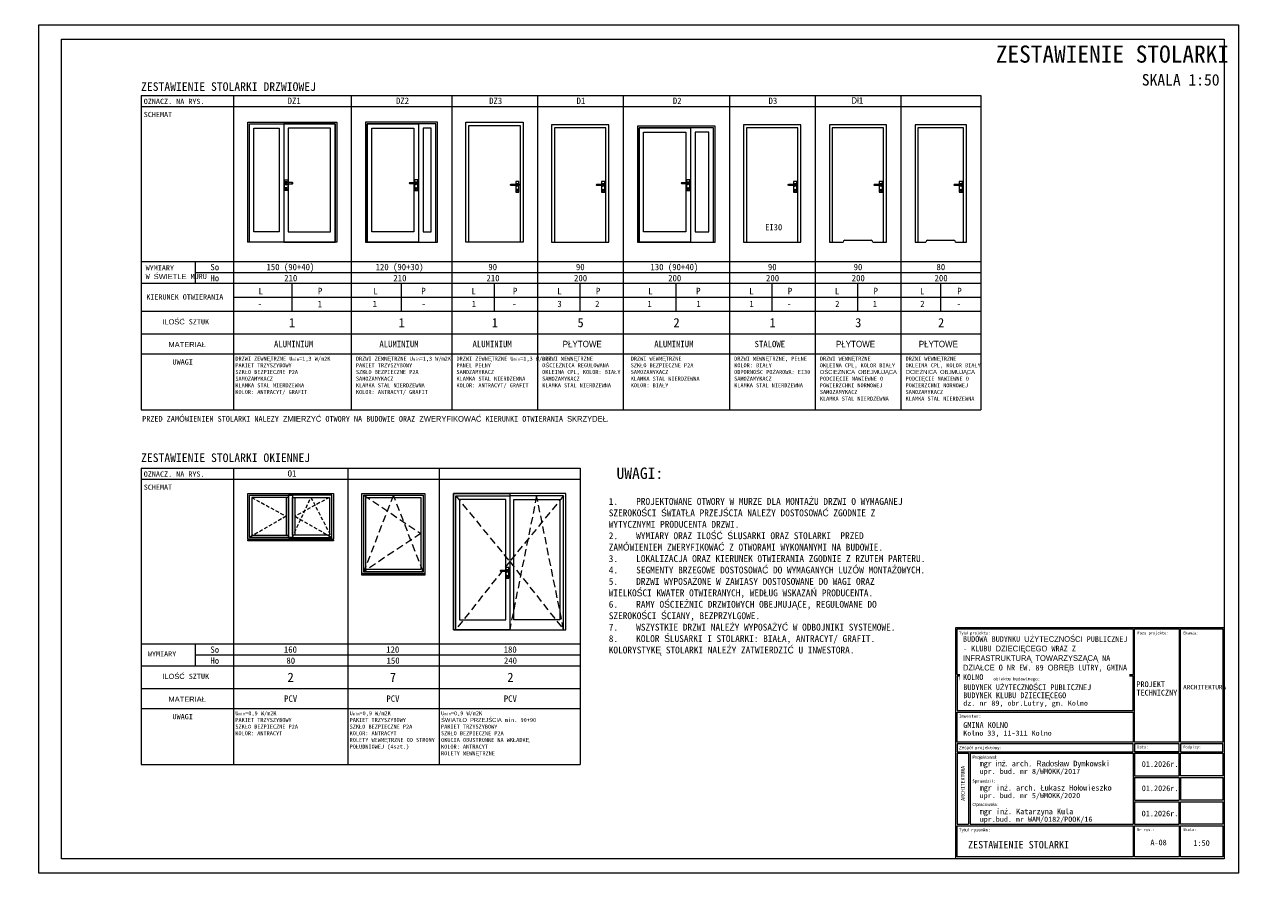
# Model space of a CAD drawing. Header units: millimetres. Extents: x -1373 to 28294, y -9636 to 187.
# Tile 127 of 133: x 12268 to 14436, y -4631 to -3146. Entities that reach past the tile are written whole.
import ezdxf
from ezdxf.enums import TextEntityAlignment as Align

# ---------------------------------------------------------------- set-up
doc = ezdxf.new("R2010")
doc.units = ezdxf.units.MM
doc.linetypes.add('HIDDEN2', pattern=[4.7625, 3.175, -1.5875])
doc.linetypes.add('Kreski i kropki', pattern=[335.138881, 176.388884, -88.194442, 0, -70.555556])
for name, color, linetype, lineweight in [('_k_opis', 7, 'Continuous', 13), ('_k_osie', 142, 'Kreski i kropki', 13), ('_k_stolarka', 7, 'Continuous', 13), ('_k_tabela', 7, 'Continuous', 13), ('_k_widok', 7, 'Continuous', 18), ('_k_zarys', 7, 'HIDDEN2', 20)]:
    doc.layers.add(name, color=color, linetype=linetype, lineweight=lineweight)
doc.styles.add('GENERATED_STYLE_1', font='MS Gothic.ttf')
doc.styles.add('GENERATED_STYLE_2', font='MS Gothic.ttf')
doc.styles.add('Katarzyna', font='MS Gothic.ttf')

# ---------------------------------------------------------------- blocks, each defined once
blk = doc.blocks.new('KLAMKA_2')
at = {"layer": '_k_stolarka', "color": 7}
for points in [[(-5.7, -7.1), (-5.7, -19), (0, -19), (0, 0), (-5.7, 0), (-5.7, -5.1)], [(-13.9, -5.1), (-2.9, -5.1), (-2.1, -5.4), (-1.9, -6.1), (-2.1, -6.8), (-2.9, -7.1), (-13.9, -7.1), (-14.6, -6.8), (-14.9, -6.1), (-14.6, -5.4), (-13.9, -5.1)], [(-14.4, -5.4), (-14.7, -6.1), (-14.4, -6.8)], [(-13.9, -5.4), (-14.1, -6.1), (-13.9, -6.8)], [(-13.2, -5.4), (-13.3, -6.1), (-13.2, -6.8)], [(-5.3, -5.1), (-5.2, -4.7), (-4.2, -3.8), (-2.9, -3.4), (-1.5, -3.8), (-0.5, -4.7), (-0.1, -6.1), (-0.5, -7.4), (-1.5, -8.4), (-2.9, -8.8), (-4.2, -8.4), (-5.2, -7.4), (-5.3, -7.1)], [(-3.5, -5.4), (-3.4, -6.1), (-3.5, -6.8)], [(-2.8, -5.4), (-2.6, -6.1), (-2.8, -6.8)], [(-2.3, -5.4), (-2, -6.1), (-2.3, -6.8)]]:
    blk.add_lwpolyline(points, dxfattribs=at)
for centre, radius in [((-2.9, -15.4), 2.1), ((-2.9, -15.4), 1.91), ((-2.8, -14.6), 0.752), ((-2.8, -14.6), 0.659)]:
    blk.add_circle(centre, radius, dxfattribs=at)
blk = doc.blocks.new('tabela_arch')
at = {"layer": '_k_tabela', "ltscale": 1000}
for p, q in [((-940, 810.8), (0, 810.8)), ((-940, 0), (-940, 810.8)), ((-934.6, 805.5), (-319.3, 805.5)), ((-934.6, 645.9), (-934.6, 805.5)), ((-319.3, 805.5), (-319.3, 645.9)), ((-314.3, 805.5), (-158, 805.5)), ((-314.3, 408.5), (-314.3, 805.5)), ((-158, 805.5), (-158, 408.5)), ((-153, 805.5), (-5, 805.5)), ((-153, 408.5), (-153, 805.5)), ((-5, 805.5), (-5, 408.5)), ((0, 810.8), (0, 0)), ((-934.6, 645.9), (-319.3, 645.9)), ((-934.6, 640.5), (-934.6, 519.2)), ((-934.6, 640.5), (-319.3, 640.5)), ((-319.3, 519.2), (-319.3, 640.5)), ((-934.6, 519.2), (-319.3, 519.2)), ((-934.6, 513.8), (-319.3, 513.8)), ((-934.6, 408.5), (-934.6, 513.8)), ((-319.3, 513.8), (-319.3, 408.5)), ((-319.3, 408.5), (-934.6, 408.5)), ((-319.3, 403.6), (-934.6, 403.6)), ((-934.6, 403.6), (-934.6, 375.6)), ((-319.3, 375.6), (-319.3, 403.6)), ((-158, 408.5), (-314.3, 408.5)), ((-158, 403.6), (-314.3, 403.6)), ((-314.3, 403.6), (-314.3, 375.6)), ((-158, 375.6), (-158, 403.6)), ((-5, 408.5), (-153, 408.5)), ((-5, 403.6), (-153, 403.6)), ((-153, 403.6), (-153, 375.6)), ((-5, 375.6), (-5, 403.6)), ((-934.6, 375.6), (-319.3, 375.6)), ((-934.6, 370.1), (-895, 370.1)), ((-895, 370.1), (-934.6, 370.1)), ((-934.6, 370.1), (-934.6, 121.3)), ((-889.5, 370.1), (-319.3, 370.1)), ((-319.3, 370.1), (-889.5, 370.1)), ((-319.3, 370.1), (-319.3, 121.3)), ((-314.3, 375.6), (-158, 375.6)), ((-158, 375.6), (-314.3, 375.6)), ((-314.3, 370.1), (-158, 370.1)), ((-158, 370.1), (-314.3, 370.1)), ((-314.3, 370.1), (-314.3, 290.8)), ((-158, 290.8), (-158, 370.1)), ((-153, 375.6), (-5, 375.6)), ((-153, 290.8), (-153, 370.1)), ((-153, 370.1), (-5, 370.1)), ((-5, 370.1), (-5, 290.8)), ((-319.3, 285.3), (-319.3, 121.3)), ((-314.3, 290.8), (-158, 290.8)), ((-314.3, 285.3), (-158, 285.3)), ((-314.3, 285.3), (-314.3, 206)), ((-314.3, 285.3), (-314.3, 206)), ((-158, 285.3), (-158, 206)), ((-158, 285.3), (-158, 206)), ((-5, 290.8), (-153, 290.8)), ((-153, 285.3), (-5.4, 285.3)), ((-153, 285.3), (-153, 206)), ((-153, 285.3), (-153, 206)), ((-5.4, 285.3), (-5.4, 206)), ((-5.4, 285.3), (-5.4, 206)), ((-934.6, 200.5), (-934.6, 121.3)), ((-314.6, 200.5), (-314.6, 121.3)), ((-314.3, 206), (-158, 206)), ((-314.3, 200.5), (-158, 200.5)), ((-158.4, 121.3), (-158.4, 200.5)), ((-153.4, 121.3), (-153.4, 200.5)), ((-153.4, 121.3), (-153.4, 200.5)), ((-5, 206), (-153, 206)), ((-153, 200.5), (-5.4, 200.5)), ((-5.4, 200.5), (-5.4, 121.3)), ((-5.4, 200.5), (-5.4, 121.3)), ((-934.6, 121.3), (-895, 121.3)), ((-934.6, 7), (-934.6, 115.8)), ((-934.6, 115.8), (-319.3, 115.8)), ((-889.5, 121.3), (-319.3, 121.3)), ((-319.3, 115.8), (-319.3, 7)), ((-314.3, 121.3), (-158, 121.3)), ((-314.3, 7), (-314.3, 115.8)), ((-314.3, 115.8), (-158, 115.8)), ((-158, 115.8), (-158, 7)), ((-5, 121.3), (-153, 121.3)), ((-153, 7), (-153, 115.8)), ((-153, 115.8), (-5.4, 115.8)), ((-5.4, 115.8), (-5.4, 7)), ((0, 0), (-940, 0)), ((-319.3, 7), (-934.6, 7)), ((-158, 7), (-314.3, 7)), ((-5.4, 7), (-153, 7))]:
    blk.add_line(p, q, dxfattribs=at)
for points in [[(-895, 370.1), (-895, 370.1), (-895, 121.3)], [(-889.5, 370.1), (-889.5, 121.3)]]:
    blk.add_lwpolyline(points, dxfattribs=at)
at = {"layer": '_k_tabela', "attachment_point": 1}
for s, insert, char_height, style in [('\\A1;Tytuł projektu:', (-928.6, 796.1), 10, 'GENERATED_STYLE_2'), ('\\A1;Faza projektu:', (-304.3, 796.1), 10, 'GENERATED_STYLE_2'), ('\\A1;Branża:', (-143, 796.1), 10, 'GENERATED_STYLE_2'), ('\\A1;Nazwa i adres obiektu budowlnego:', (-928.6, 635.8), 11, 'GENERATED_STYLE_2'), ('\\A1;ARCHITEKTURA', (-144, 609.5), 16, 'GENERATED_STYLE_2'), ('\\A1;Inwestor:', (-928.6, 505.6), 11, 'GENERATED_STYLE_1'), ('\\A1;Zespół projektowy:', (-928.6, 395.3), 11, 'GENERATED_STYLE_2'), ('\\A1;Data:', (-305.2, 396.9), 10, 'GENERATED_STYLE_2'), ('\\A1;Podpisy:', (-143.9, 396.9), 10, 'GENERATED_STYLE_2'), ('\\A1;Projektował:', (-881.5, 361.8), 11, 'GENERATED_STYLE_1'), ('\\A1;01{\\fMS Gothic|b0|i0|c128|p49;.202}6{\\fMS Gothic|b0|i0|c128|p49;r.}', (-288.9, 342.2), 20, 'GENERATED_STYLE_2'), ('\\A1;{\\fMS Gothic|b0|i0|c128|p49;Sprawdzi}ł{\\fMS Gothic|b0|i0|c128|p49;:}', (-881.9, 278.2), 11, 'GENERATED_STYLE_2'), ('\\A1;01{\\fMS Gothic|b0|i0|c128|p49;.202}6{\\fMS Gothic|b0|i0|c128|p49;r.}', (-288.9, 257.5), 20, 'GENERATED_STYLE_2'), ('\\A1;Opracowała:', (-881.5, 196.2), 11, 'GENERATED_STYLE_2'), ('\\A1;01{\\fMS Gothic|b0|i0|c128|p49;.202}6{\\fMS Gothic|b0|i0|c128|p49;r.}', (-289.3, 169.2), 20, 'GENERATED_STYLE_2'), ('\\A1;Tytuł rysunku:', (-929, 107.5), 11, 'GENERATED_STYLE_2'), ('\\A1;Nr rys.:', (-305.6, 107.9), 10, 'GENERATED_STYLE_2'), ('\\A1;Skala:', (-144.3, 107.9), 10, 'GENERATED_STYLE_2')]:
    blk.add_mtext(s, dxfattribs=dict(at, insert=insert, char_height=char_height, style=style))
at = {"layer": '_k_tabela', "insert": (-307.5, 621.7), "char_height": 20, "width": 151.282, "attachment_point": 1, "line_spacing_factor": 0.886929, "style": 'GENERATED_STYLE_2'}
blk.add_mtext('\\A1;{\\fMS Gothic|b0|i0|c128|p49;PROJEKT }TECHNICZNY', dxfattribs=at)
at = {"layer": '_k_tabela', "char_height": 20, "attachment_point": 1, "style": 'GENERATED_STYLE_2'}
for s, insert, line_spacing_factor in [('\\A1;{\\fMS Gothic|b0|i0|c128|p49;GMINA }KOLNO\\P{\\H0.9x;Kolno 33, 11-311 Kolno}', (-913.8, 478.9), 0.880579), ('\\A1;mgr inż. arch. Radosław Dymkowski\\P{\\H0.9x;upr. bud. nr 8/WMOKK/2017}', (-856.3, 344.1), 0.845413), ('\\A1;{\\fMS Gothic|b0|i0|c128|p49;mgr in}ż{\\fMS Gothic|b0|i0|c128|p49;. arch. }Ł{\\fMS Gothic|b0|i0|c128|p49;ukasz Ho}ł{\\fMS Gothic|b0|i0|c128|p49;owieszko\\P\\H0.9x;upr. bud. nr 5/WMOKK/20\\fMS Gothic|b0|i0|c238|p49;20}', (-856.3, 259.3), 0.845413), ('\\A1;{\\fMS Gothic|b0|i0|c128|p49;mgr in}ż{\\fMS Gothic|b0|i0|c128|p49;. Katarzyna Kula\\H0.9x;\\Pupr.bud. nr WAM/0182/POOK/16\\H1.1111x; }', (-856, 176.4), 0.845413)]:
    blk.add_mtext(s, dxfattribs=dict(at, insert=insert, line_spacing_factor=line_spacing_factor))
at = {"layer": '_k_tabela', "insert": (-921.6, 203.7), "char_height": 13, "attachment_point": 1, "rotation": 90, "line_spacing_factor": 0.845413, "style": 'GENERATED_STYLE_2'}
blk.add_mtext('\\A1;{\\fMS Gothic|b0|i0|c128|p49;ARCHITEKTURA}', dxfattribs=at)
at = {"layer": '_k_tabela', "insert": (-914.7, 779.9), "char_height": 20, "width": 572.544, "attachment_point": 1, "style": 'GENERATED_STYLE_2', "bg_fill": 2}
blk.add_mtext('\\A1;{\\fMS Gothic|b1|i0|c238|p49;BUDOWA BUDYNKU UŻYTECZNOŚCI PUBLICZNEJ - KLUBU DZIECIĘCEGO WRAZ Z INFRASTRUKTURĄ TOWARZYSZĄCĄ NA DZIAŁCE O NR EW. 89 OBRĘB LUTRY, GMINA KOLNO }', dxfattribs=at)
at = {"layer": '_k_tabela', "insert": (-913.8, 611), "char_height": 20, "width": 400.102, "attachment_point": 1, "line_spacing_factor": 0.845413, "style": 'GENERATED_STYLE_2'}
blk.add_mtext('\\A1;{\\fMS Gothic|b0|i0|c128|p49;BUDYNEK U}Ż{\\fMS Gothic|b0|i0|c128|p49;YTECZNO}Ś{\\fMS Gothic|b0|i0|c128|p49;CI PUBLICZNEJ \\P}BUDYNEK {\\fMS Gothic|b0|i0|c128|p49;KLUBU DZIECI}Ę{\\fMS Gothic|b0|i0|c128|p49;CEGO\\P\\H0.9x;dz. nr \\fMS Gothic|b0|i0|c238|p49;89,\\fMS Gothic|b0|i0|c128|p49; obr.\\fMS Gothic|b0|i0|c238|p49;Lutry, gm. Kolno}', dxfattribs=at)

msp = doc.modelspace()

# ---------------------------------------------------------------- linework, layer by layer
at = {"layer": '_k_opis'}
for p, q in [((12471.7, -3269.5), (13941.4, -3269.5)), ((12471.7, -3269.5), (12471.7, -3819.9)), ((12633.4, -3269.5), (12633.4, -3819.9)), ((12839.4, -3269.5), (12839.4, -3819.9)), ((13015.4, -3269.5), (13015.4, -3819.9)), ((13165.4, -3269.5), (13165.4, -3819.9)), ((13315.4, -3269.5), (13315.4, -3819.9)), ((13501.4, -3269.5), (13501.4, -3819.9)), ((13651.4, -3269.5), (13651.4, -3819.9)), ((13801.4, -3269.5), (13801.4, -3819.9)), ((13941.4, -3269.5), (13941.4, -3819.9)), ((12471.7, -3288.7), (13941.4, -3288.7)), ((12471.7, -3560), (13941.4, -3560)), ((12471.7, -3560), (13941.4, -3560)), ((12566.6, -3560), (12566.6, -3598.4)), ((12566.6, -3579.2), (13941.4, -3579.2)), ((12471.7, -3598.4), (13941.4, -3598.4)), ((12471.7, -3598.4), (13941.4, -3598.4)), ((12471.7, -3598.4), (13941.4, -3598.4)), ((12471.7, -3598.4), (13941.4, -3598.4)), ((12471.7, -3598.4), (13941.4, -3598.4)), ((12471.7, -3598.4), (13941.4, -3598.4)), ((12736.4, -3647.3), (12736.4, -3598.4)), ((12927.4, -3647.3), (12927.4, -3598.4)), ((13090.4, -3647.3), (13090.4, -3598.4)), ((13240.4, -3647.3), (13240.4, -3598.4)), ((13408.4, -3647.3), (13408.4, -3598.4)), ((13576.4, -3647.3), (13576.4, -3598.4)), ((13726.4, -3647.3), (13726.4, -3598.4)), ((13871.4, -3647.3), (13871.4, -3598.4)), ((12633.4, -3622.8), (13941.4, -3622.8)), ((12633.4, -3622.8), (13941.4, -3622.8)), ((12633.4, -3622.8), (13941.4, -3622.8)), ((12633.4, -3622.8), (13941.4, -3622.8)), ((12633.4, -3622.8), (13941.4, -3622.8)), ((12633.4, -3622.8), (13941.4, -3622.8)), ((12633.4, -3622.8), (13941.4, -3622.8)), ((12471.7, -3647.3), (13941.4, -3647.3)), ((12471.7, -3686.8), (13941.4, -3686.8)), ((12471.7, -3722), (13941.4, -3722)), ((12471.7, -3819.9), (13941.4, -3819.9)), ((12471.7, -3921.9), (13240.4, -3921.9)), ((12471.7, -3921.9), (12471.7, -4440.6)), ((12633.4, -3921.9), (12633.4, -4440.6)), ((12833.4, -3921.9), (12833.4, -4440.6)), ((12993.4, -3921.9), (12993.4, -4440.6)), ((13240.4, -3921.9), (13240.4, -4440.6)), ((12471.7, -3941.1), (13240.4, -3941.1)), ((12471.7, -4229.6), (13240.4, -4229.6)), ((12471.7, -4229.6), (13240.4, -4229.6)), ((12566.6, -4229.6), (12566.6, -4268)), ((12471.7, -4268), (13240.4, -4268)), ((12471.7, -4268), (13240.4, -4268)), ((12471.7, -4268), (13240.4, -4268)), ((12471.7, -4268), (13240.4, -4268)), ((12471.7, -4268), (13240.4, -4268)), ((12566.6, -4248.8), (13240.4, -4248.8)), ((12471.7, -4307.5), (13240.4, -4307.5)), ((12471.7, -4342.7), (13240.4, -4342.7)), ((12471.7, -4440.6), (13240.4, -4440.6))]:
    msp.add_line(p, q, dxfattribs=at)
at = {"layer": '_k_stolarka', "extrusion": (0, 0, -1)}
for p, q in [((12659.3, -3526.1), (12658.1, -3526.1)), ((12659.6, -3526.1), (12659.3, -3526.1))]:
    msp.add_line(p, q, dxfattribs=at)
at = {"layer": '_k_stolarka', "linetype": 'Continuous'}
for p, q in [((13703.4, -3523.1), (13749.4, -3523.1)), ((13848.4, -3523.1), (13894.4, -3523.1))]:
    msp.add_line(p, q, dxfattribs=at)
at = {"layer": '_k_stolarka', "ltscale": 3}
for points in [[(12658.4, -3316.1), (12814.4, -3316.1), (12814.4, -3526.1), (12658.4, -3526.1)], [(12990.4, -3316.1), (12864.4, -3316.1), (12864.4, -3526.1), (12990.4, -3526.1)], [(12661.4, -3319.1), (12811.4, -3319.1), (12811.4, -3526.1), (12661.4, -3526.1)], [(12661.4, -3319.1), (12721.4, -3319.1), (12721.4, -3526.1), (12661.4, -3526.1)], [(12669.4, -3327.1), (12713.4, -3327.1), (12713.4, -3508.1), (12669.4, -3508.1)], [(12811.4, -3319.1), (12721.4, -3319.1), (12721.4, -3526.1), (12811.4, -3526.1)], [(12803.4, -3327.1), (12729.4, -3327.1), (12729.4, -3508.1), (12803.4, -3508.1)], [(12987.4, -3319.1), (12867.4, -3319.1), (12867.4, -3526.1), (12987.4, -3526.1)], [(12867.4, -3319.1), (12957.4, -3319.1), (12957.4, -3526.1), (12867.4, -3526.1)], [(12875.4, -3327.1), (12949.4, -3327.1), (12949.4, -3508.1), (12875.4, -3508.1)], [(12987.4, -3319.1), (12957.4, -3319.1), (12957.4, -3526.1), (12987.4, -3526.1)], [(12979.4, -3327.1), (12965.4, -3327.1), (12965.4, -3508.1), (12979.4, -3508.1)], [(13476.4, -3323.1), (13340.4, -3323.1), (13340.4, -3526.1), (13476.4, -3526.1)], [(13473.4, -3326.1), (13343.4, -3326.1), (13343.4, -3526.1), (13473.4, -3526.1)], [(13343.4, -3326.1), (13433.4, -3326.1), (13433.4, -3526.1), (13343.4, -3526.1)], [(13351.4, -3334.1), (13425.4, -3334.1), (13425.4, -3508.1), (13351.4, -3508.1)], [(13473.4, -3326.1), (13433.4, -3326.1), (13433.4, -3526.1), (13473.4, -3526.1)], [(13465.4, -3334.1), (13441.4, -3334.1), (13441.4, -3508.1), (13465.4, -3508.1)]]:
    msp.add_lwpolyline(points, close=True, dxfattribs=at)
at = {"layer": '_k_stolarka'}
for points in [[(13064.4, -3526.1), (13040.4, -3526.1), (13040.4, -3316.1), (13140.4, -3316.1), (13140.4, -3526.1), (13116.4, -3526.1)], [(13135.4, -3526.1), (13045.4, -3526.1), (13045.4, -3322.1), (13135.4, -3322.1), (13135.4, -3526.1), (13135.4, -3526.1)], [(13752.4, -3526.1), (13776.4, -3526.1), (13776.4, -3321.1), (13676.4, -3321.1), (13676.4, -3526.1), (13700.4, -3526.1)], [(13752.4, -3526.1), (13771.4, -3526.1), (13771.4, -3326.1), (13681.4, -3326.1), (13681.4, -3526.1), (13700.4, -3526.1)], [(13897.4, -3526.1), (13916.4, -3526.1), (13916.4, -3321.1), (13826.4, -3321.1), (13826.4, -3526.1), (13845.4, -3526.1)], [(13897.4, -3526.1), (13911.4, -3526.1), (13911.4, -3326.1), (13831.4, -3326.1), (13831.4, -3526.1), (13845.4, -3526.1)]]:
    msp.add_lwpolyline(points, dxfattribs=at)
for points in [[(13190.4, -3526.1), (13290.4, -3526.1), (13290.4, -3321.1), (13190.4, -3321.1)], [(13195.4, -3526.1), (13285.4, -3526.1), (13285.4, -3326.1), (13195.4, -3326.1)], [(13526.4, -3526.1), (13626.4, -3526.1), (13626.4, -3321.1), (13526.4, -3321.1)], [(13531.4, -3526.1), (13621.4, -3526.1), (13621.4, -3326.1), (13531.4, -3326.1)], [(12808.4, -4046.1), (12658.4, -4046.1), (12658.4, -3966.1), (12808.4, -3966.1)], [(12858.4, -3966.1), (12968.4, -3966.1), (12968.4, -4106.1), (12858.4, -4106.1)], [(12661.4, -3969.1), (12730.1, -3969.1), (12730.1, -4043.1), (12661.4, -4043.1)], [(12730.1, -3973.1), (12665.4, -3973.1), (12665.4, -4039.1), (12730.1, -4039.1)], [(12730.1, -3973.1), (12725.6, -3973.1), (12725.6, -4039.1), (12730.1, -4039.1)], [(12805.4, -3969.1), (12730.1, -3969.1), (12730.1, -4043.1), (12805.4, -4043.1)], [(12730.1, -3969.1), (12736.6, -3969.1), (12736.6, -4043.1), (12730.1, -4043.1)], [(12736.6, -3973.1), (12801.4, -3973.1), (12801.4, -4039.1), (12736.6, -4039.1)], [(12736.6, -3973.1), (12741.1, -3973.1), (12741.1, -4039.1), (12736.6, -4039.1)], [(12965.4, -4103.1), (12861.4, -4103.1), (12861.4, -3969.1), (12965.4, -3969.1)], [(12865.4, -3973.1), (12961.4, -3973.1), (12961.4, -4099.1), (12865.4, -4099.1)], [(12808.4, -4046.1), (12658.4, -4046.1), (12658.4, -4048.1), (12808.4, -4048.1)], [(12658.4, -4048.1), (12808.4, -4048.1), (12808.4, -4049.1), (12658.4, -4049.1)], [(12858.4, -4106.1), (12968.4, -4106.1), (12968.4, -4108.1), (12858.4, -4108.1)], [(12968.4, -4109.1), (12858.4, -4109.1), (12858.4, -4108.1), (12968.4, -4108.1)]]:
    msp.add_lwpolyline(points, close=True, dxfattribs=at)
at = {"layer": '_k_stolarka', "linetype": 'Continuous'}
for centre, start, end in [((13703.4, -3526.1), 90, 180), ((13749.4, -3526.1), 0, 90), ((13848.4, -3526.1), 90, 180), ((13894.4, -3526.1), 0, 90)]:
    msp.add_arc(centre, 3, start, end, dxfattribs=at)
at = {"layer": '_k_tabela'}
for points in [[(12292.6, -3145.9), (14392.6, -3145.9), (14392.6, -4630.9), (12292.6, -4630.9)], [(14367.6, -4605.9), (12332.6, -4605.9), (12332.6, -3170.9), (14367.6, -3170.9)]]:
    msp.add_lwpolyline(points, close=True, dxfattribs=at)
at = {"layer": '_k_widok'}
for points in [[(13215.4, -3966.1), (13018.4, -3966.1), (13018.4, -4204.6), (13215.4, -4204.6)], [(13018.4, -3966.1), (13116.9, -3966.1), (13116.9, -4204.6), (13018.4, -4204.6)], [(13022.4, -3970.1), (13116.9, -3970.1), (13116.9, -4204.6), (13022.4, -4204.6)], [(13109.9, -3976.6), (13028.9, -3976.6), (13028.9, -4187.6), (13109.9, -4187.6)], [(13211.4, -3970.1), (13116.9, -3970.1), (13116.9, -4204.6), (13211.4, -4204.6)], [(13123.9, -3976.6), (13204.9, -3976.6), (13204.9, -4187.6), (13123.9, -4187.6)]]:
    msp.add_lwpolyline(points, close=True, dxfattribs=at)
at = {"layer": '_k_zarys', "ltscale": 2}
for points in [[(12665.4, -3973.1), (12725.6, -4006.1), (12661.4, -4043.1)], [(12736.6, -4043.1), (12769, -3973.1), (12805.4, -4043.1)], [(12801.4, -3973.1), (12741.1, -4006.1), (12805.4, -4043.1)]]:
    msp.add_lwpolyline(points, dxfattribs=at)
at = {"layer": '_k_zarys', "ltscale": 4}
for points in [[(12965.4, -4103.1), (12913.4, -3969.1), (12861.4, -4103.1)], [(12861.4, -3969.1), (12961.4, -4036.1), (12861.4, -4103.1)], [(13022.4, -3970.1), (13116.9, -4085.3), (13022.4, -4204.6)], [(13211.4, -3970.1), (13116.9, -4085.3), (13211.4, -4204.6)], [(13211.4, -4204.6), (13164.1, -3970.1), (13116.9, -4204.6)]]:
    msp.add_lwpolyline(points, dxfattribs=at)

# ---------------------------------------------------------------- block references
at = {"xscale": -1}
msp.add_blockref('KLAMKA_2', (12722.7, -3417.1), dxfattribs=at)
for p in [(12956.1, -3417.1), (13133.2, -3420), (13283.2, -3420), (13432.1, -3417.1), (13619.2, -3420), (13769.2, -3420), (13909.2, -3420), (13115.6, -4095.6)]:
    msp.add_blockref('KLAMKA_2', p)

# ---------------------------------------------------------------- texts
at = {"layer": '_k_opis', "style": 'GENERATED_STYLE_1'}
for s, p in [('ZESTAWIENIE STOLARKI DRZWIOWEJ', (12471.7, -3254.1)), ('ZESTAWIENIE STOLARKI OKIENNEJ', (12471.7, -3903.7))]:
    msp.add_text(s, height=15, dxfattribs=at).set_placement(p, align=Align.MIDDLE_LEFT)
for s, height, p in [('Dł1', 11.2, (13714.7, -3283.9)), ('OZNACZ. NA RYS.', 9.072, (12476.5, -3284.5)), ('DZ1', 11.2, (12728.3, -3284.5)), ('DZ2', 11.2, (12918, -3284.5)), ('DZ3', 11.2, (13081, -3284.5)), ('D1', 11.2, (13234, -3284.5)), ('D2', 11.2, (13402.5, -3284.5)), ('D3', 11.2, (13570, -3284.5)), ('SCHEMAT', 9.07, (12476.5, -3307.4)), ('So', 11.2, (12593.2, -3575.6)), ('Ho', 11.2, (12593.2, -3594.8)), ('KIERUNEK OTWIERANIA', 9.072, (12480.9, -3626.8)), ('ILOŚĆ SZTUK', 9.072, (12509, -3670.3)), ('MATERIAŁ', 9.07, (12519.8, -3710.1)), ('UWAGI', 9.07, (12526.9, -3740.6)), ('OZNACZ. NA RYS.', 9.072, (12476.5, -3936.8)), ('O1', 11.2, (12728.3, -3936.8)), ('SCHEMAT', 9.07, (12476.5, -3959.7)), ('So', 11.2, (12593.2, -4245.1)), ('Ho', 11.2, (12593.2, -4264.3)), ('ILOŚĆ SZTUK', 9.072, (12509, -4290.9)), ('MATERIAŁ', 9.07, (12519.8, -4330.8)), ('UWAGI', 9.07, (12526.9, -4361.3))]:
    msp.add_text(s, height=height, dxfattribs=at).set_placement(p)
for s, p in [('150 (90+40)', (12733.2, -3569.8)), ('120 (90+30)', (12924.2, -3569.8)), ('90', (13087.2, -3569.8)), ('90', (13240.5, -3569.8)), ('130 (90+40)', (13405.2, -3569.8)), ('90', (13576.5, -3569.8)), ('90', (13726.5, -3569.8)), ('80', (13871.5, -3569.8)), ('210', (12733.8, -3589.2)), ('210', (12924.8, -3589.2)), ('210', (13087.8, -3589.2)), ('200', (13241, -3589.2)), ('200', (13405.8, -3589.2)), ('200', (13577, -3589.2)), ('200', (13727, -3589.2)), ('200', (13872, -3589.2)), ('160', (12733.2, -4239.3)), ('120', (12912.3, -4239.3)), ('180', (13117.8, -4239.3)), ('80', (12733.8, -4258.7)), ('150', (12912.9, -4258.7)), ('240', (13118.3, -4258.7))]:
    msp.add_text(s, height=11.2, dxfattribs=at).set_placement(p, align=Align.MIDDLE_CENTER)
for s, height, p in [('L', 11.2, (12681.3, -3606.7)), ('L', 11.2, (12882.3, -3606.7)), ('L', 11.2, (13054, -3606.7)), ('L', 11.2, (13204, -3606.7)), ('L', 11.2, (13363.3, -3606.7)), ('L', 11.2, (13540, -3606.7)), ('L', 11.2, (13690, -3606.7)), ('L', 11.2, (13838.8, -3606.7)), ('-', 11.2, (12679.8, -3628.8)), ('1', 11.2, (12784.6, -3629)), ('1', 11.2, (12880.8, -3628.8)), ('-', 11.2, (12966.5, -3628.8)), ('1', 11.2, (13054.3, -3628.8)), ('-', 11.2, (13125.2, -3628.8)), ('3', 11.2, (13204.3, -3628.8)), ('2', 11.2, (13270.2, -3628.8)), ('1', 11.2, (13361.8, -3628.8)), ('1', 11.2, (13447.5, -3628.8)), ('1', 11.2, (13540.3, -3628.8)), ('-', 11.2, (13606.2, -3628.8)), ('2', 11.2, (13690.3, -3628.8)), ('1', 11.2, (13756.2, -3628.8)), ('2', 11.2, (13839.2, -3628.8)), ('-', 11.2, (13902.9, -3628.8)), ('1', 16, (12736, -3659.2)), ('1', 16, (12928, -3659.2)), ('1', 16, (13091, -3659.2)), ('5', 16, (13241, -3659.2)), ('2', 16, (13409, -3659.2)), ('1', 16, (13577, -3659.2)), ('3', 16, (13727, -3659.2)), ('2', 16, (13872, -3659.2)), ('ALUMINIUM', 11.2, (12738.7, -3699)), ('ALUMINIUM', 11.2, (12923.2, -3699)), ('ALUMINIUM', 11.2, (13086.2, -3699)), ('PŁYTOWE', 11.2, (13243.9, -3699)), ('ALUMINIUM', 11.2, (13404.2, -3699)), ('STALOWE', 11.2, (13572.2, -3699)), ('PŁYTOWE', 11.2, (13722.2, -3699)), ('PŁYTOWE', 11.2, (13867.2, -3699)), ('2', 16, (12733.6, -4279.9)), ('7', 16, (12912.7, -4279.9)), ('2', 16, (13118.2, -4279.9)), ('PCV', 11.2, (12733.6, -4319.7)), ('PCV', 11.2, (12912.6, -4319.7)), ('PCV', 11.2, (13118.1, -4319.7))]:
    msp.add_text(s, height=height, dxfattribs=at).set_placement(p, align=Align.TOP_CENTER)
for p in [(12785.1, -3606.2), (12966.1, -3606.2), (13126.6, -3606.2), (13271.6, -3606.2), (13447.1, -3606.2), (13607.6, -3606.2), (13757.6, -3606.2), (13904.2, -3606.2)]:
    msp.add_text('P', height=11.2, rotation=360, dxfattribs=at).set_placement(p, align=Align.TOP_CENTER)
at = {"layer": '_k_opis', "ltscale": 5, "attachment_point": 1, "style": 'Katarzyna'}
for s, width, insert, char_height in [('\\pi641.44;{\\fMS Gothic|b1|i0|c238|p49;\\H4x; \\H0.9375x;ZESTAWIENIE STOLARKI \\P\\pi918.75;\\H0.66669x;SKALA 1:50}', 1047.438, (13304.5, -3182.2), 8), ('\\pi553.86;{\\fMS Gothic|b1|i0|c238|p49;\\H4x;RZUT PARTERU\\P\\pi799.44;\\H0.54687x;SKALA 1:100}', 1047.438, (6381.4, -3226.5), 16), ('\\pi637.26;{\\fMS Gothic|b1|i0|c238|p49;\\H4x;RZUT DACHU\\P\\pi799.44;\\H0.54687x;SKALA 1:100}', 1047.438, (10881.4, -3226.5), 16), ('{\\fMS Gothic|b1|i0|c238|p49;\\H1.6667x; UWAGI:\\H1.125x;\\P\\fMS Gothic|b0|i0|c128|p49;\\H0.53332x;\\P\\pi-36,l48,t48;1.^IPROJEKTOWANE OTWORY W MURZE DLA MONTA}Ż{\\fMS Gothic|b0|i0|c128|p49;U DRZWI O WYMAGANEJ SZEROKO}Ś{\\fMS Gothic|b0|i0|c128|p49;CI }Ś{\\fMS Gothic|b0|i0|c128|p49;WIAT}Ł{\\fMS Gothic|b0|i0|c128|p49;A PRZEJ}Ś{\\fMS Gothic|b0|i0|c128|p49;CIA NALE}Ż{\\fMS Gothic|b0|i0|c128|p49;Y DOSTOSOWA}Ć {\\fMS Gothic|b0|i0|c128|p49;ZGODNIE Z WYTYCZNYMI PRODUCENTA DRZWI.  \\P2.^IWYMIARY ORAZ ILO}ŚĆ Ś{\\fMS Gothic|b0|i0|c128|p49;LUSARKI ORAZ STOLARKI  PRZED ZAMÓWIENIEM ZWERYFIKOWA}Ć {\\fMS Gothic|b0|i0|c128|p49;Z OTWORAMI WYKONANYMI NA BUDOWIE.\\P3.^ILOKALIZACJA ORAZ KIERUNEK OTWIERANIA ZGODNIE Z RZUTEM PARTERU.\\P4.^ISEGMENTY BRZEGOWE DOSTOSOWA}Ć {\\fMS Gothic|b0|i0|c128|p49;DO WYMAGANYCH LUZÓW MONTA}Ż{\\fMS Gothic|b0|i0|c128|p49;OWYCH.\\P5.^IDRZWI WYPOSA}Ż{\\fMS Gothic|b0|i0|c128|p49;ONE W ZAWIASY DOSTOSOWANE DO WAGI ORAZ WIELKO}Ś{\\fMS Gothic|b0|i0|c128|p49;CI KWATER OTWIERANYCH, WED}Ł{\\fMS Gothic|b0|i0|c128|p49;UG WSKAZA}Ń {\\fMS Gothic|b0|i0|c128|p49;PRODUCENTA. \\P6.^IRAMY O}Ś{\\fMS Gothic|b0|i0|c128|p49;CIE}Ż{\\fMS Gothic|b0|i0|c128|p49;NIC DRZWIOWYCH OBEJMUJ}Ą{\\fMS Gothic|b0|i0|c128|p49;CE, REGULOWANE DO SZEROKO}Ś{\\fMS Gothic|b0|i0|c128|p49;CI }Ś{\\fMS Gothic|b0|i0|c128|p49;CIANY, BEZPRZYLGOWE.\\P7.^IWSZYSTKIE DRZWI NALE}Ż{\\fMS Gothic|b0|i0|c128|p49;Y WYPOSA}Ż{\\fMS Gothic|b0|i0|c128|p49;Y}Ć {\\fMS Gothic|b0|i0|c128|p49;W ODBOJNIKI SYSTEMOWE.\\P8.^IKOLOR }Ś{\\fMS Gothic|b0|i0|c128|p49;LUSARKI I STOLARKI: BIA}Ł{\\fMS Gothic|b0|i0|c128|p49;A, ANTRACYT/ GRAFIT. KOLORYSTYK}Ę {\\fMS Gothic|b0|i0|c128|p49;STOLARKI NALE}Ż{\\fMS Gothic|b0|i0|c128|p49;Y ZATWIERDZI}Ć {\\fMS Gothic|b0|i0|c128|p49;U INWESTORA.  }', 530.831, (13290.3, -3920.8), 12)]:
    msp.add_mtext_dynamic_manual_height_columns(s, width=width, gutter_width=25, heights=[0], dxfattribs=dict(at, insert=insert, char_height=char_height))
at = {"layer": '_k_opis', "color": 1, "insert": (13564, -3494.7), "char_height": 11, "width": 54.098, "attachment_point": 1, "style": 'GENERATED_STYLE_1'}
msp.add_mtext('EI30', dxfattribs=at)
at = {"layer": '_k_opis', "attachment_point": 1, "style": 'GENERATED_STYLE_1'}
for s, insert, char_height, width in [('WYMIARY \\PW ŚWIETLE MURU ', (12479.8, -3566.8), 9.072, 88.876), ('PRZED ZAMÓWIENIEM STOLARKI NALEZY ZMIERZYĆ OTWORY NA BUDOWIE ORAZ ZWERYFIKOWAĆ KIERUNKI OTWIERANIA SKRZYDEŁ.', (12473.8, -3830.6), 10, 838.803), ('WYMIARY \\P ', (12483.7, -4242.3), 9.07, 88.876)]:
    msp.add_mtext(s, dxfattribs=dict(at, insert=insert, char_height=char_height, width=width))
at = {"layer": '_k_opis', "char_height": 7, "attachment_point": 1, "style": 'GENERATED_STYLE_2'}
for s, width, insert in [('{\\fMS Gothic|b0|i0|c128|p49;DRZWI ZEWN}Ę{\\fMS Gothic|b0|i0|c128|p49;TRZNE U\\fMS Gothic|b0|i0|c238|p49;\\H0.71429x;min\\H1.4x;=\\fMS Gothic|b0|i0|c128|p49;1,3 W/m2K\\PPAKIET TRZYSZYBOWY\\PSZK}Ł{\\fMS Gothic|b0|i0|c128|p49;O BEZPIECZNE P2A\\PSAMOZAMYKACZ}\\P{\\fMS Gothic|b0|i0|c128|p49;KLAMKA STAL NIERDZEWNA\\PKOLOR: ANTRACYT/ GRAFIT}', 207.631, (12636.8, -3726.7)), ('{\\fMS Gothic|b0|i0|c128|p49;DRZWI ZEWN}Ę{\\fMS Gothic|b0|i0|c128|p49;TRZNE U\\fMS Gothic|b0|i0|c238|p49;\\H0.71429x;min\\H1.4x;=\\fMS Gothic|b0|i0|c128|p49;\\H0.99999x;1,3 W/m2K\\fMS Gothic|b0|i0|c238|p49;\\P\\fMS Gothic|b0|i0|c128|p49;PAKIET TRZYSZYBOWY\\PSZK\\fMS Gothic|b0|i0|c238|p49;\\H0.99999x;Ł\\fMS Gothic|b0|i0|c128|p49;O BEZPIECZNE P2A\\PSAMOZAMYKACZ\\fMS Gothic|b0|i0|c238|p49;\\P\\fMS Gothic|b0|i0|c128|p49;\\H1x;KLAMKA STAL NIERDZEWNA\\H0.99999x;\\PKOLOR: ANTRACYT/ GRAFIT}', 207.631, (12847.8, -3726.7)), ('{\\fMS Gothic|b0|i0|c128|p49;DRZWI ZEWN}Ę{\\fMS Gothic|b0|i0|c128|p49;TRZNE U\\fMS Gothic|b0|i0|c238|p49;\\H0.71429x;min\\H1.4x;=\\fMS Gothic|b0|i0|c128|p49;\\H0.99999x;1,3 W/m2K\\fMS Gothic|b0|i0|c238|p49;\\P\\fMS Gothic|b0|i0|c128|p49;PANEL PE}Ł{\\fMS Gothic|b0|i0|c128|p49;NY\\H0.99999x;\\PSAMOZAMYKACZ\\fMS Gothic|b0|i0|c238|p49;\\P\\fMS Gothic|b0|i0|c128|p49;\\H1x;KLAMKA STAL NIERDZEWNA\\H0.99999x;\\PKOLOR: ANTRACYT/ GRAFIT}', 207.631, (13023.8, -3726.7)), ('{\\fMS Gothic|b0|i0|c128|p49;DRZWI WEWN}Ę{\\fMS Gothic|b0|i0|c128|p49;TRZNE\\PO}Ś{\\fMS Gothic|b0|i0|c128|p49;CIE}Ż{\\fMS Gothic|b0|i0|c128|p49;NICA REGULOWANA\\POKLEINA CPL, KOLOR: BIA}Ł{\\fMS Gothic|b0|i0|c128|p49;Y\\PSAMOZAMYKACZ\\PKLAMKA STAL NIERDZEWNA}', 141.848, (13173.8, -3726.7)), ('{\\fMS Gothic|b0|i0|c128|p49;DRZWI WEWN}Ę{\\fMS Gothic|b0|i0|c128|p49;TRZNE\\PSZK\\fMS Gothic|b0|i0|c238|p49;\\H0.99999x;Ł\\fMS Gothic|b0|i0|c128|p49;O BEZPIECZNE P2A\\PSAMOZAMYKACZ\\fMS Gothic|b0|i0|c238|p49;\\P\\fMS Gothic|b0|i0|c128|p49;\\H1x;KLAMKA STAL NIERDZEWNA\\H0.99999x;\\PKOLOR: BIA}Ł{\\fMS Gothic|b0|i0|c128|p49;Y}\\P{\\fMS Gothic|b0|i0|c128|p49; }', 207.631, (13328.8, -3726.7)), ('{\\fMS Gothic|b0|i0|c128|p49;DRZWI WEWN}Ę{\\fMS Gothic|b0|i0|c128|p49;TRZNE, PE}Ł{\\fMS Gothic|b0|i0|c128|p49;NE\\PKOLOR: BIA}Ł{\\fMS Gothic|b0|i0|c128|p49;Y\\PODPORNO}Ś{\\fMS Gothic|b0|i0|c128|p49;C PO}Ż{\\fMS Gothic|b0|i0|c128|p49;AROWA: EI30}\\PSAMOZAMYKACZ {\\fMS Gothic|b0|i0|c128|p49;\\PKLAMKA STAL NIERDZEWNA}', 207.631, (13509.8, -3726.7)), ('{\\fMS Gothic|b0|i0|c128|p49;DRZWI WEWN}Ę{\\fMS Gothic|b0|i0|c128|p49;TRZNE\\POKLEINA CPL, KOLOR BIA}Ł{\\fMS Gothic|b0|i0|c128|p49;Y}\\POŚCIEŻNICA OBEJMUJĄCA{\\fMS Gothic|b0|i0|c128|p49;\\PPODCI}Ę{\\fMS Gothic|b0|i0|c128|p49;CIE NAWIEWNE O POWIERZCHNI NORMOWEJ\\PSAMOZAMYKACZ\\PKLAMKA STAL NIERDZEWNA}', 141.428, (13659.8, -3726.7)), ('{\\fMS Gothic|b0|i0|c128|p49;DRZWI WEWN}Ę{\\fMS Gothic|b0|i0|c128|p49;TRZNE\\POKLEINA CPL, KOLOR BIA}Ł{\\fMS Gothic|b0|i0|c128|p49;Y}\\POCIEŻNICA OBJMUJĄCA{\\fMS Gothic|b0|i0|c128|p49;\\PPODCI}Ę{\\fMS Gothic|b0|i0|c128|p49;CIE NAWIEWNE O POWIERZCHNI NORMOWEJ\\PSAMOZAMYKACZ\\PKLAMKA STAL NIERDZEWNA}', 141.428, (13809.8, -3726.7)), ('{\\fMS Gothic|b0|i0|c128|p49;U\\fMS Gothic|b0|i0|c238|p49;\\H0.71429x;min\\H1.4x;=0,9\\fMS Gothic|b0|i0|c128|p49; W/m2K\\PPAKIET TRZYSZYBOWY\\PSZK}Ł{\\fMS Gothic|b0|i0|c128|p49;O BEZPIECZNE P2A\\PKOLOR: ANTRACYT }', 207.631, (12636.8, -4347.4)), ('{\\fMS Gothic|b0|i0|c128|p49;U\\fMS Gothic|b0|i0|c238|p49;\\H0.71429x;min\\H1.4x;=0,9\\fMS Gothic|b0|i0|c128|p49; W/m2K\\PPAKIET TRZYSZYBOWY\\PSZK}Ł{\\fMS Gothic|b0|i0|c128|p49;O BEZPIECZNE P2A\\PKOLOR: ANTRACYT\\PROLETY WEWN}Ę{\\fMS Gothic|b0|i0|c128|p49;TRZNE OD STRONY PO}Ł{\\fMS Gothic|b0|i0|c128|p49;UDNIOWEJ} (4szt.)', 155.342, (12836.8, -4347.4)), ('{\\fMS Gothic|b0|i0|c128|p49;U\\fMS Gothic|b0|i0|c238|p49;\\H0.71429x;min\\H1.4x;=0,9\\fMS Gothic|b0|i0|c128|p49; W/m2K\\fMS Gothic|b0|i0|c238|p49;\\PŚWIATŁO PRZEJŚCIA min. 90+90\\P\\fMS Gothic|b0|i0|c128|p49;PAKIET TRZYSZYBOWY\\PSZK}Ł{\\fMS Gothic|b0|i0|c128|p49;O BEZPIECZNE P2A\\POKUCIA OBUSTRONNE NA WK}Ł{\\fMS Gothic|b0|i0|c128|p49;ADK}Ę{\\fMS Gothic|b0|i0|c128|p49;\\PKOLOR: ANTRACYT}\\P{\\fMS Gothic|b0|i0|c128|p49;ROLETY WEWN}Ę{\\fMS Gothic|b0|i0|c128|p49;TRZNE}', 207.631, (12996.8, -4347.4))]:
    msp.add_mtext_dynamic_manual_height_columns(s, width=width, gutter_width=12.5, heights=[0], dxfattribs=dict(at, insert=insert))
at = {"layer": '_k_tabela', "char_height": 10, "attachment_point": 1, "style": 'GENERATED_STYLE_1'}
for s, insert in [('\\A1;{\\fMS Gothic|b1|i0|c238|p49;A-08}', (14238.3, -4572)), ('\\A1;1:50', (14313.6, -4573))]:
    msp.add_mtext(s, dxfattribs=dict(at, insert=insert))
at = {"layer": '_k_tabela', "insert": (13919.1, -4574.4), "char_height": 13, "width": 469.362, "attachment_point": 1, "style": 'GENERATED_STYLE_1'}
msp.add_mtext('\\A1;ZESTAWIENIE STOLARKI', dxfattribs=at)

# ---------------------------------------------------------------- next in the draw order: block references
at = {"layer": '_k_osie', "xscale": 0.5, "yscale": 0.5, "zscale": 0.5}
msp.add_blockref('tabela_arch', (14367.6, -4605.9), dxfattribs=at)

doc.saveas('drawing.dxf')
